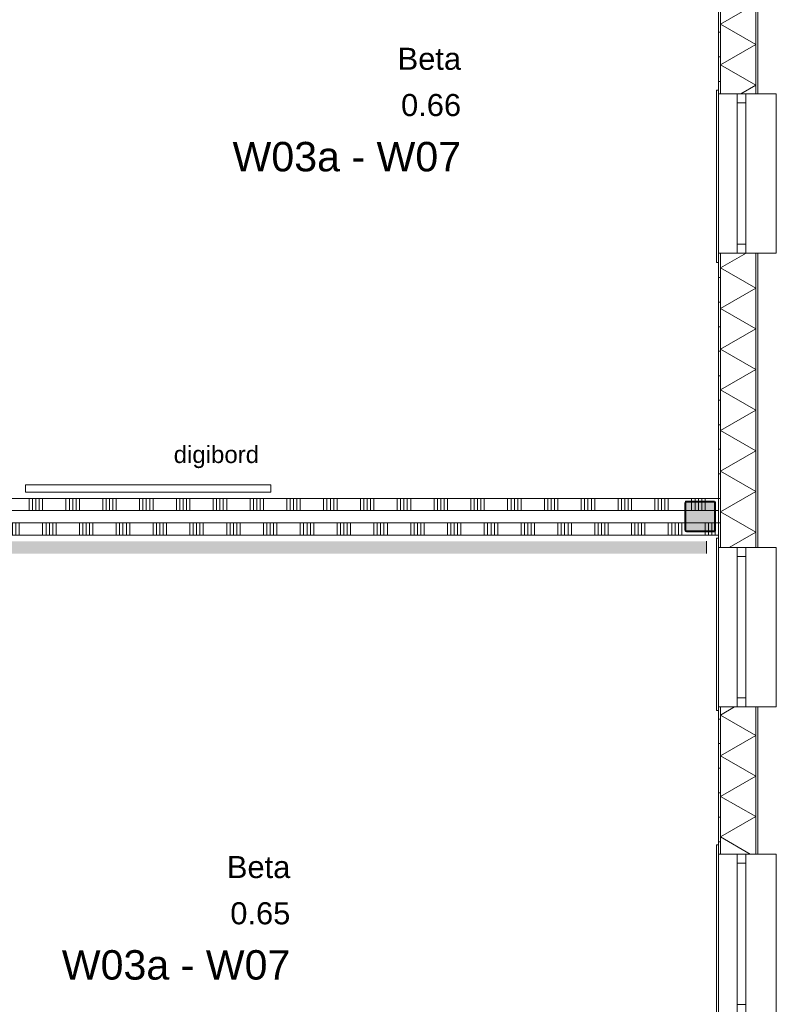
# Model space of a CAD drawing. Header units: millimetres. Extents: x -850 to 154668, y -80411 to 71019.
# Tile 228 of 236: x 93413 to 99580, y 9075 to 17103. Entities that reach past the tile are written whole.
import ezdxf
from ezdxf.enums import TextEntityAlignment as Align

# ---------------------------------------------------------------- set-up
doc = ezdxf.new("R2010")
doc.units = ezdxf.units.MM
doc.header["$MEASUREMENT"] = 0
for name, color, linetype in [('New_21 Buitenwanden', 7, 'Continuous'), ('New_21 Buitenwanden Doorsnede-arcering', 7, 'Continuous'), ('New_21 Buitenwanden Laagscheidingslijnen', 7, 'Continuous'), ('New_21 Buitenwanden Ramen', 7, 'Continuous'), ('New_22 NC Binnenwanden', 7, 'Continuous'), ('New_22 NC Binnenwanden Doorsnede-arcering', 7, 'Continuous'), ('New_22 NC Binnenwanden Laagscheidingslijnen', 7, 'Continuous'), ('New_23 Vloeren', 7, 'Continuous'), ('New_72 Vaste Inrichting', 7, 'Continuous'), ('New_info tekst digiborden', 7, 'Continuous'), ('New_Info Wandafwerking aanduiding', 7, 'Continuous'), ('New_Info Wandafwerking aanduiding Doorsnede-arcering', 7, 'Continuous'), ('New_Z Ruimtefuncties', 7, 'Continuous'), ('New_Z Ruimtefuncties Zone omranding', 7, 'Continuous'), ('New_Z Ruimtefuncties Zone tekst', 7, 'Continuous'), ('S-COLS-____-OTLN.RVT S', 7, 'Continuous'), ('S-COLS-____-OTLN.RVT S 2D arcering', 7, 'Continuous')]:
    doc.layers.add(name, color=color, linetype=linetype)
doc.styles.add('GENERATED_STYLE_1', font='arial.ttf')
doc.styles.add('GENERATED_STYLE_2', font='arial.ttf')
pattern_1 = [(180, (0, 0), (0, 200), [])]

# ---------------------------------------------------------------- blocks, each defined once
blk = doc.blocks.new('Slab_1_1', base_point=(0, 17060))
at = {"layer": 'New_23 Vloeren', "color": 7, "linetype": 'Continuous', "lineweight": 0, "flags": 128}
blk.add_lwpolyline([(0, 17060), (25600, 17060), (25600, 17539.8), (30060, 17539.8), (30060, 0), (44257.3, 0), (99110, 0), (99110, 26125), (78570.2, 26125), (78570.2, 30220), (61804.1, 30220), (61804.1, 33195.8), (50070.2, 33195.8), (50070.2, 36555.1), (42600, 36555.1), (42600, 38994.9), (31200.9, 38994.9), (31200.9, 49880), (25600, 49880), (25600, 70460), (0, 70460)], close=True, dxfattribs=at)
blk = doc.blocks.new('*X39')
at = {"layer": 'New_22 NC Binnenwanden Doorsnede-arcering', "color": 254, "linetype": 'Continuous', "lineweight": 0, "true_color": 0xe9ebeb}
for p, q in [((90190.3, 13195.6), (90190.3, 13200)), ((90190.3, 13100), (90190.3, 13195.6)), ((90217.7, 13195.6), (90217.7, 13200)), ((90217.7, 13100), (90217.7, 13195.6)), ((90245.1, 13195.6), (90245.1, 13200)), ((90245.1, 13100), (90245.1, 13195.6)), ((90272.6, 13195.6), (90272.6, 13200)), ((90272.6, 13100), (90272.6, 13195.6)), ((90300, 13195.6), (90300, 13200)), ((90300, 13100), (90300, 13195.6)), ((90490.3, 13195.6), (90490.3, 13200)), ((90490.3, 13100), (90490.3, 13195.6)), ((90517.7, 13195.6), (90517.7, 13200)), ((90517.7, 13100), (90517.7, 13195.6)), ((90545.1, 13195.6), (90545.1, 13200)), ((90545.1, 13100), (90545.1, 13195.6)), ((90572.6, 13195.6), (90572.6, 13200)), ((90572.6, 13100), (90572.6, 13195.6)), ((90600, 13195.6), (90600, 13200)), ((90600, 13100), (90600, 13195.6)), ((90790.3, 13195.6), (90790.3, 13200)), ((90790.3, 13100), (90790.3, 13195.6)), ((90817.7, 13195.6), (90817.7, 13200)), ((90817.7, 13100), (90817.7, 13195.6)), ((90845.1, 13195.6), (90845.1, 13200)), ((90845.1, 13100), (90845.1, 13195.6)), ((90872.6, 13195.6), (90872.6, 13200)), ((90872.6, 13100), (90872.6, 13195.6)), ((90900, 13195.6), (90900, 13200)), ((90900, 13100), (90900, 13195.6)), ((91090.3, 13195.6), (91090.3, 13200)), ((91090.3, 13100), (91090.3, 13195.6)), ((91117.7, 13195.6), (91117.7, 13200)), ((91117.7, 13100), (91117.7, 13195.6)), ((91145.1, 13195.6), (91145.1, 13200)), ((91145.1, 13100), (91145.1, 13195.6)), ((91172.6, 13195.6), (91172.6, 13200)), ((91172.6, 13100), (91172.6, 13195.6)), ((91200, 13195.6), (91200, 13200)), ((91200, 13100), (91200, 13195.6)), ((91390.3, 13195.6), (91390.3, 13200)), ((91390.3, 13100), (91390.3, 13195.6)), ((91417.7, 13195.6), (91417.7, 13200)), ((91417.7, 13100), (91417.7, 13195.6)), ((91445.1, 13195.6), (91445.1, 13200)), ((91445.1, 13100), (91445.1, 13195.6)), ((91472.6, 13195.6), (91472.6, 13200)), ((91472.6, 13100), (91472.6, 13195.6)), ((91500, 13195.6), (91500, 13200)), ((91500, 13100), (91500, 13195.6)), ((91690.3, 13195.6), (91690.3, 13200)), ((91690.3, 13100), (91690.3, 13195.6)), ((91717.7, 13195.6), (91717.7, 13200)), ((91717.7, 13100), (91717.7, 13195.6)), ((91745.1, 13195.6), (91745.1, 13200)), ((91745.1, 13100), (91745.1, 13195.6)), ((91772.6, 13195.6), (91772.6, 13200)), ((91772.6, 13100), (91772.6, 13195.6)), ((91800, 13195.6), (91800, 13200)), ((91800, 13100), (91800, 13195.6)), ((91990.3, 13195.6), (91990.3, 13200)), ((91990.3, 13100), (91990.3, 13195.6)), ((92017.7, 13195.6), (92017.7, 13200)), ((92017.7, 13100), (92017.7, 13195.6)), ((92045.1, 13195.6), (92045.1, 13200)), ((92045.1, 13100), (92045.1, 13195.6)), ((92072.6, 13195.6), (92072.6, 13200)), ((92072.6, 13100), (92072.6, 13195.6)), ((92100, 13195.6), (92100, 13200)), ((92100, 13100), (92100, 13195.6)), ((92290.3, 13195.6), (92290.3, 13200)), ((92290.3, 13100), (92290.3, 13195.6)), ((92317.7, 13195.6), (92317.7, 13200)), ((92317.7, 13100), (92317.7, 13195.6)), ((92345.1, 13195.6), (92345.1, 13200)), ((92345.1, 13100), (92345.1, 13195.6)), ((92372.6, 13195.6), (92372.6, 13200)), ((92372.6, 13100), (92372.6, 13195.6)), ((92400, 13195.6), (92400, 13200)), ((92400, 13100), (92400, 13195.6)), ((92590.3, 13195.6), (92590.3, 13200)), ((92590.3, 13100), (92590.3, 13195.6)), ((92617.7, 13195.6), (92617.7, 13200)), ((92617.7, 13100), (92617.7, 13195.6)), ((92645.1, 13195.6), (92645.1, 13200)), ((92645.1, 13100), (92645.1, 13195.6)), ((92672.6, 13195.6), (92672.6, 13200)), ((92672.6, 13100), (92672.6, 13195.6)), ((92700, 13195.6), (92700, 13200)), ((92700, 13100), (92700, 13195.6)), ((92890.3, 13195.6), (92890.3, 13200)), ((92890.3, 13100), (92890.3, 13195.6)), ((92917.7, 13195.6), (92917.7, 13200)), ((92917.7, 13100), (92917.7, 13195.6)), ((92945.1, 13195.6), (92945.1, 13200)), ((92945.1, 13100), (92945.1, 13195.6)), ((92972.6, 13195.6), (92972.6, 13200)), ((92972.6, 13100), (92972.6, 13195.6)), ((93000, 13195.6), (93000, 13200)), ((93000, 13100), (93000, 13195.6)), ((93190.3, 13195.6), (93190.3, 13200)), ((93190.3, 13100), (93190.3, 13195.6)), ((93217.7, 13195.6), (93217.7, 13200)), ((93217.7, 13100), (93217.7, 13195.6)), ((93245.1, 13195.6), (93245.1, 13200)), ((93245.1, 13100), (93245.1, 13195.6)), ((93272.6, 13195.6), (93272.6, 13200)), ((93272.6, 13100), (93272.6, 13195.6)), ((93300, 13195.6), (93300, 13200)), ((93300, 13100), (93300, 13195.6)), ((93490.3, 13195.6), (93490.3, 13200)), ((93490.3, 13100), (93490.3, 13195.6)), ((93517.7, 13195.6), (93517.7, 13200)), ((93517.7, 13100), (93517.7, 13195.6)), ((93545.1, 13195.6), (93545.1, 13200)), ((93545.1, 13100), (93545.1, 13195.6)), ((93572.6, 13195.6), (93572.6, 13200)), ((93572.6, 13100), (93572.6, 13195.6)), ((93600, 13195.6), (93600, 13200)), ((93600, 13100), (93600, 13195.6)), ((93790.3, 13195.6), (93790.3, 13200)), ((93790.3, 13100), (93790.3, 13195.6)), ((93817.7, 13195.6), (93817.7, 13200)), ((93817.7, 13100), (93817.7, 13195.6)), ((93845.1, 13195.6), (93845.1, 13200)), ((93845.1, 13100), (93845.1, 13195.6)), ((93872.6, 13195.6), (93872.6, 13200)), ((93872.6, 13100), (93872.6, 13195.6)), ((93900, 13195.6), (93900, 13200)), ((93900, 13100), (93900, 13195.6)), ((94090.3, 13195.6), (94090.3, 13200)), ((94090.3, 13100), (94090.3, 13195.6)), ((94117.7, 13195.6), (94117.7, 13200)), ((94117.7, 13100), (94117.7, 13195.6)), ((94145.1, 13195.6), (94145.1, 13200)), ((94145.1, 13100), (94145.1, 13195.6)), ((94172.6, 13195.6), (94172.6, 13200)), ((94172.6, 13100), (94172.6, 13195.6)), ((94200, 13195.6), (94200, 13200)), ((94200, 13100), (94200, 13195.6)), ((94390.3, 13195.6), (94390.3, 13200)), ((94390.3, 13100), (94390.3, 13195.6)), ((94417.7, 13195.6), (94417.7, 13200)), ((94417.7, 13100), (94417.7, 13195.6)), ((94445.1, 13195.6), (94445.1, 13200)), ((94445.1, 13100), (94445.1, 13195.6)), ((94472.6, 13195.6), (94472.6, 13200)), ((94472.6, 13100), (94472.6, 13195.6)), ((94500, 13195.6), (94500, 13200)), ((94500, 13100), (94500, 13195.6)), ((94690.3, 13195.6), (94690.3, 13200)), ((94690.3, 13100), (94690.3, 13195.6)), ((94717.7, 13195.6), (94717.7, 13200)), ((94717.7, 13100), (94717.7, 13195.6)), ((94745.1, 13195.6), (94745.1, 13200)), ((94745.1, 13100), (94745.1, 13195.6)), ((94772.6, 13195.6), (94772.6, 13200)), ((94772.6, 13100), (94772.6, 13195.6)), ((94800, 13195.6), (94800, 13200)), ((94800, 13100), (94800, 13195.6)), ((94990.3, 13195.6), (94990.3, 13200)), ((94990.3, 13100), (94990.3, 13195.6)), ((95017.7, 13195.6), (95017.7, 13200)), ((95017.7, 13100), (95017.7, 13195.6)), ((95045.1, 13195.6), (95045.1, 13200)), ((95045.1, 13100), (95045.1, 13195.6)), ((95072.6, 13195.6), (95072.6, 13200)), ((95072.6, 13100), (95072.6, 13195.6)), ((95100, 13195.6), (95100, 13200)), ((95100, 13100), (95100, 13195.6)), ((95290.3, 13195.6), (95290.3, 13200)), ((95290.3, 13100), (95290.3, 13195.6)), ((95317.7, 13195.6), (95317.7, 13200)), ((95317.7, 13100), (95317.7, 13195.6)), ((95345.1, 13195.6), (95345.1, 13200)), ((95345.1, 13100), (95345.1, 13195.6)), ((95372.6, 13195.6), (95372.6, 13200)), ((95372.6, 13100), (95372.6, 13195.6)), ((95400, 13195.6), (95400, 13200)), ((95400, 13100), (95400, 13195.6)), ((95590.3, 13195.6), (95590.3, 13200)), ((95590.3, 13100), (95590.3, 13195.6)), ((95617.7, 13195.6), (95617.7, 13200)), ((95617.7, 13100), (95617.7, 13195.6)), ((95645.1, 13195.6), (95645.1, 13200)), ((95645.1, 13100), (95645.1, 13195.6)), ((95672.6, 13195.6), (95672.6, 13200)), ((95672.6, 13100), (95672.6, 13195.6)), ((95700, 13195.6), (95700, 13200)), ((95700, 13100), (95700, 13195.6)), ((95890.3, 13195.6), (95890.3, 13200)), ((95890.3, 13100), (95890.3, 13195.6)), ((95917.7, 13195.6), (95917.7, 13200)), ((95917.7, 13100), (95917.7, 13195.6)), ((95945.1, 13195.6), (95945.1, 13200)), ((95945.1, 13100), (95945.1, 13195.6)), ((95972.6, 13195.6), (95972.6, 13200)), ((95972.6, 13100), (95972.6, 13195.6)), ((96000, 13195.6), (96000, 13200)), ((96000, 13100), (96000, 13195.6)), ((96190.3, 13195.6), (96190.3, 13200)), ((96190.3, 13100), (96190.3, 13195.6)), ((96217.7, 13195.6), (96217.7, 13200)), ((96217.7, 13100), (96217.7, 13195.6)), ((96245.1, 13195.6), (96245.1, 13200)), ((96245.1, 13100), (96245.1, 13195.6)), ((96272.6, 13195.6), (96272.6, 13200)), ((96272.6, 13100), (96272.6, 13195.6)), ((96300, 13195.6), (96300, 13200)), ((96300, 13100), (96300, 13195.6)), ((96490.3, 13195.6), (96490.3, 13200)), ((96490.3, 13100), (96490.3, 13195.6)), ((96517.7, 13195.6), (96517.7, 13200)), ((96517.7, 13100), (96517.7, 13195.6)), ((96545.1, 13195.6), (96545.1, 13200)), ((96545.1, 13100), (96545.1, 13195.6)), ((96572.6, 13195.6), (96572.6, 13200)), ((96572.6, 13100), (96572.6, 13195.6)), ((96600, 13195.6), (96600, 13200)), ((96600, 13100), (96600, 13195.6)), ((96790.3, 13195.6), (96790.3, 13200)), ((96790.3, 13100), (96790.3, 13195.6)), ((96817.7, 13195.6), (96817.7, 13200)), ((96817.7, 13100), (96817.7, 13195.6)), ((96845.1, 13195.6), (96845.1, 13200)), ((96845.1, 13100), (96845.1, 13195.6)), ((96872.6, 13195.6), (96872.6, 13200)), ((96872.6, 13100), (96872.6, 13195.6)), ((96900, 13195.6), (96900, 13200)), ((96900, 13100), (96900, 13195.6)), ((97090.3, 13195.6), (97090.3, 13200)), ((97090.3, 13100), (97090.3, 13195.6)), ((97117.7, 13195.6), (97117.7, 13200)), ((97117.7, 13100), (97117.7, 13195.6)), ((97145.1, 13195.6), (97145.1, 13200)), ((97145.1, 13100), (97145.1, 13195.6)), ((97172.6, 13195.6), (97172.6, 13200)), ((97172.6, 13100), (97172.6, 13195.6)), ((97200, 13195.6), (97200, 13200)), ((97200, 13100), (97200, 13195.6)), ((97390.3, 13195.6), (97390.3, 13200)), ((97390.3, 13100), (97390.3, 13195.6)), ((97417.7, 13195.6), (97417.7, 13200)), ((97417.7, 13100), (97417.7, 13195.6)), ((97445.1, 13195.6), (97445.1, 13200)), ((97445.1, 13100), (97445.1, 13195.6)), ((97472.6, 13195.6), (97472.6, 13200)), ((97472.6, 13100), (97472.6, 13195.6)), ((97500, 13195.6), (97500, 13200)), ((97500, 13100), (97500, 13195.6)), ((97690.3, 13195.6), (97690.3, 13200)), ((97690.3, 13100), (97690.3, 13195.6)), ((97717.7, 13195.6), (97717.7, 13200)), ((97717.7, 13100), (97717.7, 13195.6)), ((97745.1, 13195.6), (97745.1, 13200)), ((97745.1, 13100), (97745.1, 13195.6)), ((97772.6, 13195.6), (97772.6, 13200)), ((97772.6, 13100), (97772.6, 13195.6)), ((97800, 13195.6), (97800, 13200)), ((97800, 13100), (97800, 13195.6)), ((97990.3, 13195.6), (97990.3, 13200)), ((97990.3, 13100), (97990.3, 13195.6)), ((98017.7, 13195.6), (98017.7, 13200)), ((98017.7, 13100), (98017.7, 13195.6)), ((98045.1, 13195.6), (98045.1, 13200)), ((98045.1, 13100), (98045.1, 13195.6)), ((98072.6, 13195.6), (98072.6, 13200)), ((98072.6, 13100), (98072.6, 13195.6)), ((98100, 13195.6), (98100, 13200)), ((98100, 13100), (98100, 13195.6)), ((98290.3, 13195.6), (98290.3, 13200)), ((98290.3, 13100), (98290.3, 13195.6)), ((98317.7, 13195.6), (98317.7, 13200)), ((98317.7, 13100), (98317.7, 13195.6)), ((98345.1, 13195.6), (98345.1, 13200)), ((98345.1, 13100), (98345.1, 13195.6)), ((98372.6, 13195.6), (98372.6, 13200)), ((98372.6, 13100), (98372.6, 13195.6)), ((98400, 13195.6), (98400, 13200)), ((98400, 13100), (98400, 13195.6)), ((98590.3, 13195.6), (98590.3, 13200)), ((98590.3, 13100), (98590.3, 13195.6)), ((98617.7, 13195.6), (98617.7, 13200)), ((98617.7, 13100), (98617.7, 13195.6)), ((98645.1, 13195.6), (98645.1, 13200)), ((98645.1, 13100), (98645.1, 13195.6)), ((98672.6, 13195.6), (98672.6, 13200)), ((98672.6, 13100), (98672.6, 13195.6)), ((98700, 13195.6), (98700, 13200)), ((98700, 13100), (98700, 13195.6)), ((98890.3, 13195.6), (98890.3, 13200)), ((98890.3, 13175), (98890.3, 13195.6)), ((98917.7, 13195.6), (98917.7, 13200)), ((98917.7, 13175), (98917.7, 13195.6)), ((98945.1, 13195.6), (98945.1, 13200)), ((98945.1, 13175), (98945.1, 13195.6)), ((98972.6, 13195.6), (98972.6, 13200)), ((98972.6, 13175), (98972.6, 13195.6)), ((99000, 13195.6), (99000, 13200)), ((99000, 13175), (99000, 13195.6))]:
    blk.add_line(p, q, dxfattribs=at)
blk = doc.blocks.new('*X40')
at = {"layer": 'New_22 NC Binnenwanden Doorsnede-arcering', "color": 254, "linetype": 'Continuous', "lineweight": 0, "true_color": 0xe9ebeb}
for p, q in [((98890.3, 13100), (98890.3, 13167)), ((98917.7, 13100), (98917.7, 13167)), ((98945.1, 13100), (98945.1, 13167)), ((98972.6, 13100), (98972.6, 13167)), ((99000, 13100), (99000, 13167))]:
    blk.add_line(p, q, dxfattribs=at)
blk = doc.blocks.new('*X41')
at = {"layer": 'New_22 NC Binnenwanden Doorsnede-arcering', "color": 254, "linetype": 'Continuous', "lineweight": 0, "true_color": 0xe9ebeb}
for p, q in [((89917.7, 13195.6), (89917.7, 13200)), ((89917.7, 13175), (89917.7, 13195.6)), ((89945.1, 13195.6), (89945.1, 13200)), ((89945.1, 13175), (89945.1, 13195.6)), ((89972.6, 13195.6), (89972.6, 13200)), ((89972.6, 13173.5), (89972.6, 13195.6)), ((90000, 13195.6), (90000, 13200)), ((90000, 13100), (90000, 13195.6))]:
    blk.add_line(p, q, dxfattribs=at)
blk = doc.blocks.new('*X42')
at = {"layer": 'New_22 NC Binnenwanden Doorsnede-arcering', "color": 254, "linetype": 'Continuous', "lineweight": 0, "true_color": 0xe9ebeb}
for p, q in [((89917.7, 13100), (89917.7, 13167)), ((89945.1, 13100), (89945.1, 13167)), ((89972.6, 13100), (89972.6, 13165.5))]:
    blk.add_line(p, q, dxfattribs=at)
blk = doc.blocks.new('Wall_5_1', base_point=(90010, 13200))
at = {"layer": 'New_22 NC Binnenwanden', "color": 8, "linetype": 'Continuous', "lineweight": 0, "true_color": 0x778488}
for p, q in [((89910, 13200), (89910, 13175)), ((89910, 13167), (89910, 13100))]:
    blk.add_line(p, q, dxfattribs=at)
at = {"layer": 'New_22 NC Binnenwanden', "color": 8, "linetype": 'Continuous', "lineweight": 0, "true_color": 0x778488, "flags": 128}
for points in [[(99110, 13200), (90010, 13200)], [(99110, 13200), (99110, 13100)], [(90010, 13100), (98835, 13100)], [(98843, 13100), (99077, 13100)], [(99085, 13100), (99110, 13100)]]:
    blk.add_lwpolyline(points, dxfattribs=at)
at = {"layer": 'New_22 NC Binnenwanden Laagscheidingslijnen', "color": 8, "linetype": 'Continuous', "lineweight": 0, "true_color": 0x778488}
for p, q in [((90010, 13200), (89910, 13200)), ((89910, 13100), (89977, 13100)), ((89985, 13100), (90010, 13100))]:
    blk.add_line(p, q, dxfattribs=at)
at = {"layer": 'New_22 NC Binnenwanden', "color": 8, "lineweight": 0, "true_color": 0x778488}
for name in ['*X41', '*X42', '*X39', '*X40']:
    blk.add_blockref(name, (0, 0), dxfattribs=at)
blk = doc.blocks.new('*X119')
at = {"layer": 'New_22 NC Binnenwanden Doorsnede-arcering', "color": 254, "linetype": 'Continuous', "lineweight": 0, "true_color": 0xe9ebeb}
for p, q in [((90027.4, 13000), (90027.4, 12900)), ((90054.9, 13000), (90054.9, 12900)), ((90082.3, 13000), (90082.3, 12900)), ((90109.7, 13000), (90109.7, 12900)), ((90300, 13000), (90300, 12900)), ((90327.4, 13000), (90327.4, 12900)), ((90354.9, 13000), (90354.9, 12900)), ((90382.3, 13000), (90382.3, 12900)), ((90409.7, 13000), (90409.7, 12900)), ((90600, 13000), (90600, 12900)), ((90627.4, 13000), (90627.4, 12900)), ((90654.9, 13000), (90654.9, 12900)), ((90682.3, 13000), (90682.3, 12900)), ((90709.7, 13000), (90709.7, 12900)), ((90900, 13000), (90900, 12900)), ((90927.4, 13000), (90927.4, 12900)), ((90954.9, 13000), (90954.9, 12900)), ((90982.3, 13000), (90982.3, 12900)), ((91009.7, 13000), (91009.7, 12900)), ((91200, 13000), (91200, 12900)), ((91227.4, 13000), (91227.4, 12900)), ((91254.9, 13000), (91254.9, 12900)), ((91282.3, 13000), (91282.3, 12900)), ((91309.7, 13000), (91309.7, 12900)), ((91500, 13000), (91500, 12900)), ((91527.4, 13000), (91527.4, 12900)), ((91554.9, 13000), (91554.9, 12900)), ((91582.3, 13000), (91582.3, 12900)), ((91609.7, 13000), (91609.7, 12900)), ((91800, 13000), (91800, 12900)), ((91827.4, 13000), (91827.4, 12900)), ((91854.9, 13000), (91854.9, 12900)), ((91882.3, 13000), (91882.3, 12900)), ((91909.7, 13000), (91909.7, 12900)), ((92100, 13000), (92100, 12900)), ((92127.4, 13000), (92127.4, 12900)), ((92154.9, 13000), (92154.9, 12900)), ((92182.3, 13000), (92182.3, 12900)), ((92209.7, 13000), (92209.7, 12900)), ((92400, 13000), (92400, 12900)), ((92427.4, 13000), (92427.4, 12900)), ((92454.9, 13000), (92454.9, 12900)), ((92482.3, 13000), (92482.3, 12900)), ((92509.7, 13000), (92509.7, 12900)), ((92700, 13000), (92700, 12900)), ((92727.4, 13000), (92727.4, 12900)), ((92754.9, 13000), (92754.9, 12900)), ((92782.3, 13000), (92782.3, 12900)), ((92809.7, 13000), (92809.7, 12900)), ((93000, 13000), (93000, 12900)), ((93027.4, 13000), (93027.4, 12900)), ((93054.9, 13000), (93054.9, 12900)), ((93082.3, 13000), (93082.3, 12900)), ((93109.7, 13000), (93109.7, 12900)), ((93300, 13000), (93300, 12900)), ((93327.4, 13000), (93327.4, 12900)), ((93354.9, 13000), (93354.9, 12900)), ((93382.3, 13000), (93382.3, 12900)), ((93409.7, 13000), (93409.7, 12900)), ((93600, 13000), (93600, 12900)), ((93627.4, 13000), (93627.4, 12900)), ((93654.9, 13000), (93654.9, 12900)), ((93682.3, 13000), (93682.3, 12900)), ((93709.7, 13000), (93709.7, 12900)), ((93900, 13000), (93900, 12900)), ((93927.4, 13000), (93927.4, 12900)), ((93954.9, 13000), (93954.9, 12900)), ((93982.3, 13000), (93982.3, 12900)), ((94009.7, 13000), (94009.7, 12900)), ((94200, 13000), (94200, 12900)), ((94227.4, 13000), (94227.4, 12900)), ((94254.9, 13000), (94254.9, 12900)), ((94282.3, 13000), (94282.3, 12900)), ((94309.7, 13000), (94309.7, 12900)), ((94500, 13000), (94500, 12900)), ((94527.4, 13000), (94527.4, 12900)), ((94554.9, 13000), (94554.9, 12900)), ((94582.3, 13000), (94582.3, 12900)), ((94609.7, 13000), (94609.7, 12900)), ((94800, 13000), (94800, 12900)), ((94827.4, 13000), (94827.4, 12900)), ((94854.9, 13000), (94854.9, 12900)), ((94882.3, 13000), (94882.3, 12900)), ((94909.7, 13000), (94909.7, 12900)), ((95100, 13000), (95100, 12900)), ((95127.4, 13000), (95127.4, 12900)), ((95154.9, 13000), (95154.9, 12900)), ((95182.3, 13000), (95182.3, 12900)), ((95209.7, 13000), (95209.7, 12900)), ((95400, 13000), (95400, 12900)), ((95427.4, 13000), (95427.4, 12900)), ((95454.9, 13000), (95454.9, 12900)), ((95482.3, 13000), (95482.3, 12900)), ((95509.7, 13000), (95509.7, 12900)), ((95700, 13000), (95700, 12900)), ((95727.4, 13000), (95727.4, 12900)), ((95754.9, 13000), (95754.9, 12900)), ((95782.3, 13000), (95782.3, 12900)), ((95809.7, 13000), (95809.7, 12900)), ((96000, 13000), (96000, 12900)), ((96027.4, 13000), (96027.4, 12900)), ((96054.9, 13000), (96054.9, 12900)), ((96082.3, 13000), (96082.3, 12900)), ((96109.7, 13000), (96109.7, 12900)), ((96300, 13000), (96300, 12900)), ((96327.4, 13000), (96327.4, 12900)), ((96354.9, 13000), (96354.9, 12900)), ((96382.3, 13000), (96382.3, 12900)), ((96409.7, 13000), (96409.7, 12900)), ((96600, 13000), (96600, 12900)), ((96627.4, 13000), (96627.4, 12900)), ((96654.9, 13000), (96654.9, 12900)), ((96682.3, 13000), (96682.3, 12900)), ((96709.7, 13000), (96709.7, 12900)), ((96900, 13000), (96900, 12900)), ((96927.4, 13000), (96927.4, 12900)), ((96954.9, 13000), (96954.9, 12900)), ((96982.3, 13000), (96982.3, 12900)), ((97009.7, 13000), (97009.7, 12900)), ((97200, 13000), (97200, 12900)), ((97227.4, 13000), (97227.4, 12900)), ((97254.9, 13000), (97254.9, 12900)), ((97282.3, 13000), (97282.3, 12900)), ((97309.7, 13000), (97309.7, 12900)), ((97500, 13000), (97500, 12900)), ((97527.4, 13000), (97527.4, 12900)), ((97554.9, 13000), (97554.9, 12900)), ((97582.3, 13000), (97582.3, 12900)), ((97609.7, 13000), (97609.7, 12900)), ((97800, 13000), (97800, 12900)), ((97827.4, 13000), (97827.4, 12900)), ((97854.9, 13000), (97854.9, 12900)), ((97882.3, 13000), (97882.3, 12900)), ((97909.7, 13000), (97909.7, 12900)), ((98100, 13000), (98100, 12900)), ((98127.4, 13000), (98127.4, 12900)), ((98154.9, 13000), (98154.9, 12900)), ((98182.3, 13000), (98182.3, 12900)), ((98209.7, 13000), (98209.7, 12900)), ((98400, 13000), (98400, 12900)), ((98427.4, 13000), (98427.4, 12900)), ((98454.9, 13000), (98454.9, 12900)), ((98482.3, 13000), (98482.3, 12900)), ((98509.7, 13000), (98509.7, 12900)), ((98700, 13000), (98700, 12900)), ((98727.4, 13000), (98727.4, 12900)), ((98754.9, 13000), (98754.9, 12900)), ((98782.3, 13000), (98782.3, 12900)), ((98809.7, 13000), (98809.7, 12900)), ((99082.3, 12934.5), (99082.3, 12900)), ((99109.7, 13000), (99109.7, 12900)), ((99000, 12925), (99000, 12900)), ((99027.4, 12925), (99027.4, 12900)), ((99054.9, 12925), (99054.9, 12900))]:
    blk.add_line(p, q, dxfattribs=at)
blk = doc.blocks.new('*X120')
at = {"layer": 'New_22 NC Binnenwanden Doorsnede-arcering', "color": 254, "linetype": 'Continuous', "lineweight": 0, "true_color": 0xe9ebeb}
for p, q in [((99000, 13000), (99000, 12933)), ((99027.4, 13000), (99027.4, 12933)), ((99054.9, 13000), (99054.9, 12933))]:
    blk.add_line(p, q, dxfattribs=at)
blk = doc.blocks.new('Wall_20_1', base_point=(90010, 12900))
at = {"layer": 'New_22 NC Binnenwanden', "color": 8, "linetype": 'Continuous', "lineweight": 0, "true_color": 0x778488, "flags": 128}
for points in [[(98835, 13000), (90010, 13000)], [(99077, 13000), (98843, 13000)], [(99110, 13000), (99085, 13000)], [(99110, 12900), (99110, 13000)], [(90010, 12900), (99110, 12900)]]:
    blk.add_lwpolyline(points, dxfattribs=at)
at = {"layer": 'New_22 NC Binnenwanden', "color": 8, "lineweight": 0, "true_color": 0x778488}
for name in ['*X119', '*X120']:
    blk.add_blockref(name, (0, 0), dxfattribs=at)
blk = doc.blocks.new('*X670')
at = {"layer": 'New_21 Buitenwanden Doorsnede-arcering', "linetype": 'Continuous', "lineweight": 0, "true_color": 0xe9ebeb}
for points in [[(99412.1, 11499.5), (99412.1, 11395), (99412.2, 11395), (99412.2, 11499.5)], [(99412.2, 11245), (99412.1, 11245), (99412.1, 11095), (99412.2, 11095)], [(99412.2, 10945), (99412.1, 10945), (99412.1, 10795), (99412.2, 10795)], [(99412.2, 10645), (99412.1, 10645), (99412.1, 10495), (99412.2, 10495)], [(99412.1, 10345), (99412.1, 10299.5), (99412.2, 10299.5), (99412.2, 10345)]]:
    blk.add_hatch(color=254, dxfattribs=at).paths.add_polyline_path(points)
blk = doc.blocks.new('*X671')
at = {"layer": 'New_21 Buitenwanden Doorsnede-arcering', "linetype": 'Continuous', "lineweight": 0, "true_color": 0xe9ebeb}
for points in [[(99412.2, 15145), (99412.1, 15145), (99412.1, 14995), (99412.2, 14995)], [(99412.2, 14845), (99412.1, 14845), (99412.1, 14695), (99412.2, 14695)], [(99412.2, 14545), (99412.1, 14545), (99412.1, 14395), (99412.2, 14395)], [(99412.2, 14245), (99412.1, 14245), (99412.1, 14095), (99412.2, 14095)], [(99412.2, 13945), (99412.1, 13945), (99412.1, 13795), (99412.2, 13795)], [(99412.2, 13645), (99412.1, 13645), (99412.1, 13495), (99412.2, 13495)], [(99412.2, 13345), (99412.1, 13345), (99412.1, 13195), (99412.2, 13195)], [(99412.2, 13045), (99412.1, 13045), (99412.1, 12895), (99412.2, 12895)]]:
    blk.add_hatch(color=254, dxfattribs=at).paths.add_polyline_path(points)
blk = doc.blocks.new('*X672')
at = {"layer": 'New_21 Buitenwanden Doorsnede-arcering', "linetype": 'Continuous', "lineweight": 0, "true_color": 0xe9ebeb}
for points in [[(99412.1, 17699.5), (99412.1, 17695), (99412.2, 17695), (99412.2, 17699.5)], [(99412.2, 17545), (99412.1, 17545), (99412.1, 17395), (99412.2, 17395)], [(99412.2, 17245), (99412.1, 17245), (99412.1, 17095), (99412.2, 17095)], [(99412.2, 16945), (99412.1, 16945), (99412.1, 16795), (99412.2, 16795)], [(99412.1, 16645), (99412.1, 16499.5), (99412.2, 16499.5), (99412.2, 16645)]]:
    blk.add_hatch(color=254, dxfattribs=at).paths.add_polyline_path(points)
blk = doc.blocks.new('*X678')
at = {"layer": 'New_21 Buitenwanden Doorsnede-arcering', "linetype": 'Continuous', "lineweight": 0, "true_color": 0xe9ebeb}
for points in [[(99125.1, 15145), (99125, 15145), (99125, 14995), (99125.1, 14995)], [(99125.1, 14845), (99125, 14845), (99125, 14695), (99125.1, 14695)], [(99125.1, 14545), (99125, 14545), (99125, 14395), (99125.1, 14395)], [(99125.1, 14245), (99125, 14245), (99125, 14095), (99125.1, 14095)], [(99125.1, 13945), (99125, 13945), (99125, 13795), (99125.1, 13795)], [(99125.1, 13645), (99125, 13645), (99125, 13495), (99125.1, 13495)], [(99125.1, 13345), (99125, 13345), (99125, 13195), (99125.1, 13195)], [(99125.1, 13045), (99125, 13045), (99125, 12895), (99125.1, 12895)]]:
    blk.add_hatch(color=254, dxfattribs=at).paths.add_polyline_path(points)
blk = doc.blocks.new('*X681')
at = {"layer": 'New_21 Buitenwanden Doorsnede-arcering', "linetype": 'Continuous', "lineweight": 0, "true_color": 0xe9ebeb}
for points in [[(99125, 17695), (99125.1, 17695), (99125.1, 17699.5), (99125, 17699.5)], [(99125.1, 17545), (99125, 17545), (99125, 17395), (99125.1, 17395)], [(99125.1, 17245), (99125, 17245), (99125, 17095), (99125.1, 17095)], [(99125.1, 16945), (99125, 16945), (99125, 16795), (99125.1, 16795)], [(99125.1, 16645), (99125, 16645), (99125, 16499.5), (99125.1, 16499.5)]]:
    blk.add_hatch(color=254, dxfattribs=at).paths.add_polyline_path(points)
blk = doc.blocks.new('*X682')
at = {"layer": 'New_21 Buitenwanden Doorsnede-arcering', "linetype": 'Continuous', "lineweight": 0, "true_color": 0xe9ebeb}
for points in [[(99125, 11395), (99125.1, 11395), (99125.1, 11499.5), (99125, 11499.5)], [(99125.1, 11245), (99125, 11245), (99125, 11095), (99125.1, 11095)], [(99125.1, 10945), (99125, 10945), (99125, 10795), (99125.1, 10795)], [(99125.1, 10645), (99125, 10645), (99125, 10495), (99125.1, 10495)], [(99125.1, 10345), (99125, 10345), (99125, 10299.5), (99125.1, 10299.5)]]:
    blk.add_hatch(color=254, dxfattribs=at).paths.add_polyline_path(points)
blk = doc.blocks.new('*X686')
at = {"layer": 'New_21 Buitenwanden Doorsnede-arcering', "color": 254, "linetype": 'Continuous', "lineweight": 0, "true_color": 0xe9ebeb}
for p, q in [((99239.9, 11499.5), (99125.1, 11433.3)), ((99412.1, 11267.6), (99125.1, 11433.3)), ((99412.1, 11267.6), (99125.1, 11101.9)), ((99412.1, 10936.2), (99125.1, 11101.9)), ((99412.1, 10936.2), (99125.1, 10770.5)), ((99412.1, 10604.8), (99125.1, 10770.5)), ((99412.1, 10604.8), (99125.1, 10439.1)), ((99366.8, 10299.5), (99125.1, 10439.1))]:
    blk.add_line(p, q, dxfattribs=at)
blk = doc.blocks.new('*X687')
at = {"layer": 'New_21 Buitenwanden Doorsnede-arcering', "color": 254, "linetype": 'Continuous', "lineweight": 0, "true_color": 0xe9ebeb}
for p, q in [((99334.5, 15199.5), (99125.1, 15078.7)), ((99412.1, 14913), (99125.1, 15078.7)), ((99412.1, 14913), (99125.1, 14747.3)), ((99412.1, 14581.6), (99125.1, 14747.3)), ((99412.1, 14581.6), (99125.1, 14415.9)), ((99412.1, 14250.2), (99125.1, 14415.9)), ((99412.1, 14250.2), (99125.1, 14084.5)), ((99412.1, 13918.8), (99125.1, 14084.5)), ((99412.1, 13918.8), (99125.1, 13753.1)), ((99412.1, 13587.4), (99125.1, 13753.1)), ((99412.1, 13587.4), (99125.1, 13421.7)), ((99412.1, 13256), (99125.1, 13421.7)), ((99412.1, 13256), (99125.1, 13090.3)), ((99412.1, 12924.6), (99125.1, 13090.3)), ((99412.1, 12924.6), (99195.5, 12799.5))]:
    blk.add_line(p, q, dxfattribs=at)
blk = doc.blocks.new('*X688')
at = {"layer": 'New_21 Buitenwanden Doorsnede-arcering', "color": 254, "linetype": 'Continuous', "lineweight": 0, "true_color": 0xe9ebeb}
for p, q in [((99412.1, 17564.1), (99177.6, 17699.5)), ((99412.1, 17564.1), (99125.1, 17398.5)), ((99412.1, 17232.8), (99125.1, 17398.5)), ((99412.1, 17232.8), (99125.1, 17067.1)), ((99412.1, 16901.4), (99125.1, 17067.1)), ((99412.1, 16901.4), (99125.1, 16735.7)), ((99412.1, 16570), (99125.1, 16735.7)), ((99412.1, 16570), (99290.1, 16499.5))]:
    blk.add_line(p, q, dxfattribs=at)
blk = doc.blocks.new('R1 22_7')
at = {"layer": 'New_21 Buitenwanden Ramen', "color": 1, "linetype": 'Continuous', "lineweight": 0}
for p, q in [((-725, 150.2), (-725, 168.2)), ((-725, 168.2), (680, 168.2)), ((680, 168.2), (680, 150.2)), ((-650, 150.2), (-680, 150.2)), ((-650, 150.2), (-680, 150.2)), ((-650, 135.2), (-650, 150.2)), ((-650, 135.2), (-650, 150.2)), ((-650, 0), (-650, 135.1)), ((-650, 0), (-650, 135.1)), ((650, 135.2), (650, 150.2)), ((650, 135.2), (650, 150.2)), ((650, 150.2), (680, 150.2)), ((650, 150.2), (680, 150.2)), ((650, 0), (650, 135.1)), ((650, 0), (650, 135.1)), ((-650, 0), (-577, 0)), ((-650, -72), (-650, 0)), ((-650, -72), (-650, 0)), ((-577, 0), (-577, -72)), ((-577, 0), (577, 0)), ((577, -72), (577, 0)), ((577, 0), (650, 0)), ((650, -72), (650, 0)), ((650, -72), (650, 0)), ((-577, -72), (-650, -72)), ((-650, -152), (-650, -72)), ((577, -72), (-577, -72)), ((650, -72), (577, -72)), ((650, -152), (650, -72)), ((-650, -170), (-650, -320)), ((650, -320), (650, -170)), ((-650, -320), (650, -320))]:
    blk.add_line(p, q, dxfattribs=at)
at = {"layer": 'New_21 Buitenwanden Ramen', "color": 9, "linetype": 'Continuous', "lineweight": 0}
for p, q in [((-650, 150.2), (650, 150.2)), ((-650, 135.1), (-650, 135.2)), ((-650, 135.1), (-650, 135.2)), ((650, 135.1), (650, 135.2)), ((650, 135.1), (650, 135.2)), ((-650, -170), (-650, -152)), ((650, -170), (650, -152))]:
    blk.add_line(p, q, dxfattribs=at)
blk = doc.blocks.new('Wall_160_1', base_point=(99110, 0))
at = {"layer": 'New_21 Buitenwanden Doorsnede-arcering', "linetype": 'Continuous', "lineweight": 0, "true_color": 0xe9ebeb}
h = blk.add_hatch(dxfattribs=at)
h.set_pattern_fill('930_Lijnen_vert_200_0001', color=254, style=0, pattern_type=2)
h.set_pattern_definition(pattern_1)
h.paths.add_polyline_path([(99110, 16499.5), (99125, 16499.5), (99125, 17699.5), (99110, 17699.5)])
h = blk.add_hatch(dxfattribs=at)
h.set_pattern_fill('930_Lijnen_vert_200_0001', color=254, style=0, pattern_type=2)
h.set_pattern_definition(pattern_1)
h.paths.add_polyline_path([(99110, 12799.5), (99125, 12799.5), (99125, 15199.5), (99110, 15199.5)])
h = blk.add_hatch(dxfattribs=at)
h.set_pattern_fill('930_Lijnen_vert_200_0001', color=254, style=0, pattern_type=2)
h.set_pattern_definition(pattern_1)
h.paths.add_polyline_path([(99110, 10299.5), (99125, 10299.5), (99125, 11499.5), (99110, 11499.5)])
at = {"layer": 'New_21 Buitenwanden', "color": 8, "linetype": 'Continuous', "lineweight": 0, "true_color": 0x778488}
for p, q in [((99110, 16499.5), (99110, 16529.5)), ((99125, 16499.5), (99110, 16499.5)), ((99125.1, 16499.5), (99125, 16499.5)), ((99260.2, 16499.5), (99125.1, 16499.5)), ((99332.2, 16499.5), (99260.2, 16499.5)), ((99412.2, 16499.5), (99332.2, 16499.5)), ((99430.2, 16499.5), (99412.2, 16499.5)), ((99110, 15199.5), (99110, 15169.5)), ((99125, 15199.5), (99110, 15199.5)), ((99125.1, 15199.5), (99125, 15199.5)), ((99260.2, 15199.5), (99125.1, 15199.5)), ((99332.2, 15199.5), (99260.2, 15199.5)), ((99412.2, 15199.5), (99332.2, 15199.5)), ((99430.2, 15199.5), (99412.2, 15199.5)), ((99110, 12799.5), (99110, 12829.5)), ((99125, 12799.5), (99110, 12799.5)), ((99125.1, 12799.5), (99125, 12799.5)), ((99260.2, 12799.5), (99125.1, 12799.5)), ((99332.2, 12799.5), (99260.2, 12799.5)), ((99412.2, 12799.5), (99332.2, 12799.5)), ((99430.2, 12799.5), (99412.2, 12799.5)), ((99110, 11499.5), (99110, 11469.5)), ((99125, 11499.5), (99110, 11499.5)), ((99125.1, 11499.5), (99125, 11499.5)), ((99260.2, 11499.5), (99125.1, 11499.5)), ((99332.2, 11499.5), (99260.2, 11499.5)), ((99412.2, 11499.5), (99332.2, 11499.5)), ((99430.2, 11499.5), (99412.2, 11499.5)), ((99110, 10299.5), (99110, 10329.5)), ((99125, 10299.5), (99110, 10299.5)), ((99125.1, 10299.5), (99125, 10299.5)), ((99260.2, 10299.5), (99125.1, 10299.5)), ((99332.2, 10299.5), (99260.2, 10299.5)), ((99412.2, 10299.5), (99332.2, 10299.5)), ((99430.2, 10299.5), (99412.2, 10299.5))]:
    blk.add_line(p, q, dxfattribs=at)
at = {"layer": 'New_21 Buitenwanden', "color": 8, "linetype": 'Continuous', "lineweight": 0, "true_color": 0x778488, "flags": 128}
for points in [[(99110, 17699.5), (99110, 16499.5)], [(99430.2, 16499.5), (99430.2, 17699.5)], [(99110, 15199.5), (99110, 12799.5)], [(99430.2, 12799.5), (99430.2, 15199.5)], [(99110, 11499.5), (99110, 10299.5)], [(99430.2, 10299.5), (99430.2, 11499.5)]]:
    blk.add_lwpolyline(points, dxfattribs=at)
at = {"layer": 'New_21 Buitenwanden Laagscheidingslijnen', "color": 8, "linetype": 'Continuous', "lineweight": 0, "true_color": 0x778488}
for p, q in [((99125, 17699.5), (99125, 16499.5)), ((99125.1, 17699.5), (99125.1, 16499.5)), ((99412.1, 16499.5), (99412.1, 17699.5)), ((99412.2, 16499.5), (99412.2, 17699.5)), ((99125, 15199.5), (99125, 12799.5)), ((99125.1, 15199.5), (99125.1, 12799.5)), ((99412.1, 12799.5), (99412.1, 15199.5)), ((99412.2, 12799.5), (99412.2, 15199.5)), ((99125, 11499.5), (99125, 10299.5)), ((99125.1, 11499.5), (99125.1, 10299.5)), ((99412.1, 10299.5), (99412.1, 11499.5)), ((99412.2, 10299.5), (99412.2, 11499.5))]:
    blk.add_line(p, q, dxfattribs=at)
at = {"layer": 'New_21 Buitenwanden', "color": 8, "lineweight": 0, "true_color": 0x778488}
for name in ['*X681', '*X688', '*X672', '*X687', '*X678', '*X671', '*X682', '*X686', '*X670']:
    blk.add_blockref(name, (0, 0), dxfattribs=at)
at = {"layer": 'New_21 Buitenwanden Ramen', "color": 1, "linetype": 'Continuous', "lineweight": 0, "zscale": 1000, "rotation": 89.99999999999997}
blk.add_blockref('R1 22_7', (99260.2, 15849.5), dxfattribs=at)
at = {"layer": 'New_21 Buitenwanden Ramen', "color": 1, "linetype": 'Continuous', "lineweight": 0, "xscale": -1, "zscale": 1000, "rotation": 89.99999999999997}
for p in [(99260.2, 12149.5), (99260.2, 9649.5)]:
    blk.add_blockref('R1 22_7', p, dxfattribs=at)
blk = doc.blocks.new('Wall_325_1', base_point=(90032.7, 12800))
at = {"layer": 'New_Info Wandafwerking aanduiding Doorsnede-arcering', "linetype": 'Continuous', "lineweight": 0, "true_color": 0x000000}
blk.add_hatch(color=18, dxfattribs=at).paths.add_polyline_path([(90032.7, 12750), (99010.4, 12750), (99010.4, 12850), (90032.7, 12850)])
at = {"layer": 'New_Info Wandafwerking aanduiding', "color": 9, "linetype": 'Continuous', "lineweight": 0, "flags": 128}
for points in [[(90032.7, 12850), (90032.7, 12750)], [(99010.4, 12850), (99010.4, 12750)]]:
    blk.add_lwpolyline(points, dxfattribs=at)
blk = doc.blocks.new('Notitiebord 22 KM')
at = {"layer": 'New_72 Vaste Inrichting', "color": 253, "linetype": 'Continuous', "lineweight": 0, "true_color": 0x99a3a6}
for p, q in [((2000, 60), (0, 60)), ((0, 60), (0, 0)), ((0, 0), (2000, 0)), ((2000, 0), (2000, 60))]:
    blk.add_line(p, q, dxfattribs=at)
blk = doc.blocks.new('Column 129[129]_1', base_point=(0.5, 3))
at = {"layer": 'S-COLS-____-OTLN.RVT S 2D arcering', "linetype": 'Continuous', "lineweight": 0, "true_color": 0x778488}
h = blk.add_hatch(color=8, dxfattribs=at)
h.paths.add_polyline_path([(98835.5, 12941), (98836.5, 12936), (98839.3, 12931.8), (98843.5, 12928.9), (98848.5, 12928), (99072.5, 12928), (99077.5, 12928.9), (99081.7, 12931.8), (99084.5, 12936), (99085.5, 12941), (99085.5, 13165), (99084.5, 13169.9), (99081.7, 13174.1), (99077.5, 13177), (99072.5, 13178), (98848.5, 13178), (98843.5, 13177), (98839.3, 13174.1), (98836.5, 13169.9), (98835.5, 13165)])
h.paths.add_polyline_path([(99072.5, 12936), (98848.5, 12936), (98846.6, 12936.3), (98845, 12937.4), (98843.9, 12939), (98843.5, 12941), (98843.5, 13165), (98843.9, 13166.9), (98845, 13168.5), (98846.6, 13169.6), (98848.5, 13170), (99072.5, 13170), (99074.4, 13169.6), (99076.1, 13168.5), (99077.1, 13166.9), (99077.5, 13165), (99077.5, 12941), (99077.1, 12939), (99076.1, 12937.4), (99074.4, 12936.3)], flags=0)
blk.add_hatch(color=8, dxfattribs=at).paths.add_polyline_path([(99072.5, 13170), (98848.5, 13170), (98846.6, 13169.6), (98845, 13168.5), (98843.9, 13166.9), (98843.5, 13165), (98843.5, 12941), (98843.9, 12939), (98845, 12937.4), (98846.6, 12936.3), (98848.5, 12936), (99072.5, 12936), (99074.4, 12936.3), (99076.1, 12937.4), (99077.1, 12939), (99077.5, 12941), (99077.5, 13165), (99077.1, 13166.9), (99076.1, 13168.5), (99074.4, 13169.6)])
at = {"layer": 'S-COLS-____-OTLN.RVT S', "color": 1, "linetype": 'Continuous', "lineweight": 0}
for p, q in [((98836.5, 13169.9), (98835.5, 13165)), ((98839.3, 13174.1), (98836.5, 13169.9)), ((98843.5, 13177), (98839.3, 13174.1)), ((98848.5, 13178), (98843.5, 13177)), ((98843.5, 13165), (98843.9, 13166.9)), ((98843.9, 13166.9), (98845, 13168.5)), ((98845, 13168.5), (98846.6, 13169.6)), ((98846.6, 13169.6), (98848.5, 13170)), ((99072.5, 13178), (98848.5, 13178)), ((98848.5, 13170), (99072.5, 13170)), ((99077.5, 13177), (99072.5, 13178)), ((99072.5, 13170), (99074.4, 13169.6)), ((99074.4, 13169.6), (99076.1, 13168.5)), ((99076.1, 13168.5), (99077.1, 13166.9)), ((99077.1, 13166.9), (99077.5, 13165)), ((99081.7, 13174.1), (99077.5, 13177)), ((99084.5, 13169.9), (99081.7, 13174.1)), ((99085.5, 13165), (99084.5, 13169.9)), ((98835.5, 13165), (98835.5, 12941)), ((98843.5, 12941), (98843.5, 13165)), ((99077.5, 13165), (99077.5, 12941)), ((99085.5, 12941), (99085.5, 13165)), ((98835.5, 12941), (98836.5, 12936)), ((98836.5, 12936), (98839.3, 12931.8)), ((98839.3, 12931.8), (98843.5, 12928.9)), ((98843.9, 12939), (98843.5, 12941)), ((98843.5, 12928.9), (98848.5, 12928)), ((98845, 12937.4), (98843.9, 12939)), ((98846.6, 12936.3), (98845, 12937.4)), ((98848.5, 12936), (98846.6, 12936.3)), ((99072.5, 12936), (98848.5, 12936)), ((98848.5, 12928), (99072.5, 12928)), ((99074.4, 12936.3), (99072.5, 12936)), ((99072.5, 12928), (99077.5, 12928.9)), ((99076.1, 12937.4), (99074.4, 12936.3)), ((99077.1, 12939), (99076.1, 12937.4)), ((99077.5, 12941), (99077.1, 12939)), ((99077.5, 12928.9), (99081.7, 12931.8)), ((99081.7, 12931.8), (99084.5, 12936)), ((99084.5, 12936), (99085.5, 12941))]:
    blk.add_line(p, q, dxfattribs=at)
blk = doc.blocks.new('Beta_0.65_104_1', base_point=(94704.9, 9759.6))
at = {"layer": 'New_Z Ruimtefuncties Zone tekst', "color": 2, "lineweight": 0}
for tag, height, style, p in [('ROOM_NAME', 180, 'GENERATED_STYLE_1', (95618.9, 10284.2)), ('DUMMY_938', 180, 'GENERATED_STYLE_1', (95618.9, 10325.3)), ('ROOM_NUMBER', 180, 'GENERATED_STYLE_1', (95618.9, 9907)), ('DUMMY_939', 180, 'GENERATED_STYLE_1', (95618.9, 9948.2)), ('stWallCovering', 240, 'GENERATED_STYLE_2', (95618.9, 9516.2))]:
    blk.add_attdef(tag, text='', height=height, dxfattribs=dict(at, style=style)).set_placement(p, align=Align.TOP_RIGHT)
at = {"layer": 'New_Z Ruimtefuncties Zone tekst', "color": 2, "lineweight": 0, "style": 'GENERATED_STYLE_2'}
blk.add_attdef('DUMMY_940', text='', height=240, dxfattribs=at).set_placement((93791, 9571), align=Align.TOP_LEFT)
blk = doc.blocks.new('Beta_0.66_105_1', base_point=(96096.9, 16350))
at = {"layer": 'New_Z Ruimtefuncties Zone tekst', "color": 2, "lineweight": 0}
for tag, height, style, p in [('ROOM_NAME', 180, 'GENERATED_STYLE_1', (97010.8, 16874.6)), ('DUMMY_938', 180, 'GENERATED_STYLE_1', (97010.8, 16915.7)), ('DUMMY_939', 180, 'GENERATED_STYLE_1', (97010.8, 16538.6)), ('ROOM_NUMBER', 180, 'GENERATED_STYLE_1', (97010.8, 16497.4)), ('stWallCovering', 240, 'GENERATED_STYLE_2', (97010.8, 16106.6))]:
    blk.add_attdef(tag, text='', height=height, dxfattribs=dict(at, style=style)).set_placement(p, align=Align.TOP_RIGHT)
at = {"layer": 'New_Z Ruimtefuncties Zone tekst', "color": 2, "lineweight": 0, "style": 'GENERATED_STYLE_2'}
blk.add_attdef('DUMMY_940', text='', height=240, dxfattribs=at).set_placement((95183, 16161.4), align=Align.TOP_LEFT)

msp = doc.modelspace()

# ---------------------------------------------------------------- linework, layer by layer
at = {"layer": 'New_Z Ruimtefuncties Zone omranding', "color": 211, "linetype": 'Continuous', "lineweight": 0, "true_color": 0xffaaff, "flags": 128}
for points in [[(89810, 17550), (90010, 17550), (90010, 13200), (99110, 13200), (99110, 17525), (99110, 17525), (99110, 19550), (96960, 19550), (96660, 19550), (90610, 19550), (89810, 19550)], [(90010, 6550), (90610, 6550), (96660, 6550), (96960, 6550), (98835, 6550), (99110, 6550), (99110, 8825), (99110, 12900), (90010, 12900), (90010, 8550)]]:
    msp.add_lwpolyline(points, close=True, dxfattribs=at)

# ---------------------------------------------------------------- block references
at = {"layer": 'New_21 Buitenwanden', "color": 8, "lineweight": 0, "true_color": 0x778488}
msp.add_blockref('Wall_160_1', (99110, 0), dxfattribs=at)
at = {"layer": 'New_22 NC Binnenwanden', "color": 8, "lineweight": 0, "true_color": 0x778488}
for name, p in [('Wall_5_1', (90010, 13200)), ('Wall_20_1', (90010, 12900))]:
    msp.add_blockref(name, p, dxfattribs=at)
at = {"layer": 'New_23 Vloeren', "color": 7, "linetype": 'Continuous', "lineweight": 0}
msp.add_blockref('Slab_1_1', (0, 17060), dxfattribs=at)
at = {"layer": 'New_72 Vaste Inrichting', "color": 1, "linetype": 'Continuous', "lineweight": 0, "xscale": -0.9999999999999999, "zscale": 1000, "rotation": 180.0007825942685}
msp.add_blockref('Notitiebord 22 KM', (93460, 13310), dxfattribs=at)
at = {"layer": 'New_Info Wandafwerking aanduiding', "color": 1, "lineweight": 0}
msp.add_blockref('Wall_325_1', (90032.7, 12800), dxfattribs=at)
at = {"layer": 'New_Z Ruimtefuncties', "color": 2, "linetype": 'Continuous', "lineweight": 0}
for name, p, values in [('Beta_0.66_105_1', (96096.9, 16350), {'ROOM_NAME': 'Beta', 'ROOM_NUMBER': '0.66', 'stWallCovering': 'W03a - W07'}), ('Beta_0.65_104_1', (94704.9, 9759.6), {'ROOM_NAME': 'Beta', 'ROOM_NUMBER': '0.65', 'stWallCovering': 'W03a - W07'})]:
    msp.add_blockref(name, p, dxfattribs=at).add_auto_attribs(values)
at = {"layer": 'S-COLS-____-OTLN.RVT S', "color": 1, "linetype": 'Continuous', "lineweight": 0}
msp.add_blockref('Column 129[129]_1', (0.5, 3), dxfattribs=at)

# ---------------------------------------------------------------- texts
at = {"layer": 'New_info tekst digiborden', "color": 2, "linetype": 'Continuous', "lineweight": 0, "insert": (94668.1, 13537.2), "char_height": 140, "attachment_point": 4, "style": 'GENERATED_STYLE_1'}
msp.add_mtext('\\A1;{\\pql;\\fArial|b0|i0|c0|p38;digibord}', dxfattribs=at)

doc.saveas('drawing.dxf')
